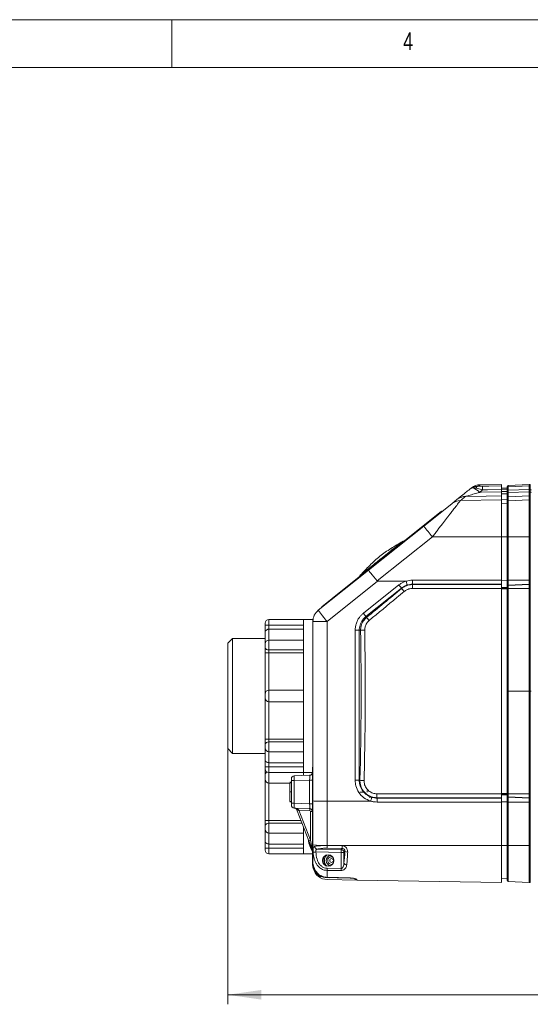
# Model space of a CAD drawing. Header units: millimetres. Extents: x 5 to 415, y 5 to 292.
# Tile 29 of 31: x 144 to 197, y 189 to 292. Entities that reach past the tile are written whole.
import ezdxf

# ---------------------------------------------------------------- set-up
doc = ezdxf.new("R2010")
doc.units = ezdxf.units.MM
doc.styles.add('SLDTEXTSTYLE0', font='TXT', dxfattribs={"width": 0.75})
doc.dimstyles.new('SLDDIMSTYLE2', dxfattribs={"dimtxt": 3.5, "dimasz": 3.5, "dimexe": 0, "dimexo": 0.0625, "dimgap": 0.875, "dimtad": 1, "dimdec": 0, "dimrnd": 1e-09, "dimzin": 12, "dimdsep": 46, "dimtxsty": 'SLDTEXTSTYLE0', "dimsah": 1, "dimcen": 0.09, "dimadec": 0, "dimazin": 3, "dimtfac": 1, "dimtofl": 0, "dimtmove": 0, "dimatfit": 3, "dimfxl": 1, "dimfrac": 2, "dimtolj": 1, "dimtzin": 12, "dimarcsym": 0})

# ---------------------------------------------------------------- blocks, each defined once
blk = doc.blocks.new('_D_6')
at = {"color": 7, "linetype": 'Continuous', "lineweight": 0}
for p, q in [((165.84, 215.74), (165.84, 189.11)), ((265.69, 201.14), (265.69, 189.11)), ((165.84, 190.1), (265.69, 190.1))]:
    blk.add_line(p, q, dxfattribs=at)
for points in [[(165.84, 190.1), (169.34, 189.6), (169.34, 190.6)], [(265.69, 190.1), (262.19, 190.6), (262.19, 189.6)]]:
    blk.add_solid(points, dxfattribs=at)
at = {"color": 7, "linetype": 'Continuous', "lineweight": 0, "char_height": 3.5, "attachment_point": 1, "style": 'SLDTEXTSTYLE0'}
for s, insert in [('100', (211.91, 194.61)), ('ca.', (203.12, 194.61)), ('mm', (219.67, 194.61))]:
    blk.add_mtext(s, dxfattribs=dict(at, insert=insert))

msp = doc.modelspace()

# ---------------------------------------------------------------- linework, layer by layer
at = {"color": 7, "linetype": 'Continuous', "lineweight": 0}
for p, q in [((415, 292), (5, 292)), ((160, 287), (160, 292)), ((409.996, 287), (9.996, 287))]:
    msp.add_line(p, q, dxfattribs=at)
at = {"color": 7, "linetype": 'Continuous', "lineweight": 15}
for p, q in [((191.128, 242.932), (191.308, 243.076)), ((192.472, 242.857), (192.159, 242.607)), ((194.443, 243.443), (192.215, 243.404)), ((194.443, 243.291), (194.443, 243.443)), ((195.043, 243.043), (194.443, 243.032)), ((194.443, 242.646), (194.443, 242.891)), ((194.443, 242.88), (195.043, 242.891)), ((195.043, 243.075), (195.043, 243.227)), ((195.043, 242.783), (195.043, 243.075)), ((197.343, 243.443), (195.138, 243.327)), ((195.138, 243.175), (197.343, 243.291)), ((195.138, 243.175), (195.138, 242.833)), ((197.343, 242.891), (195.138, 242.833)), ((195.138, 242.833), (195.138, 242.588)), ((197.447, 243.439), (197.343, 243.443)), ((197.343, 243.291), (197.343, 243.443)), ((197.343, 243.291), (197.343, 242.891)), ((197.343, 243.291), (197.447, 243.287)), ((197.343, 242.646), (197.343, 242.891)), ((197.447, 242.889), (197.343, 242.891)), ((197.447, 242.889), (197.447, 243.287)), ((197.447, 242.644), (197.447, 242.889)), ((189.242, 241.424), (189.78, 241.855)), ((190.153, 241.75), (194.443, 241.825)), ((194.443, 242.686), (195.043, 242.691)), ((194.443, 242.441), (195.043, 242.446)), ((194.443, 242.247), (194.443, 242.441)), ((194.443, 241.825), (194.443, 242.247)), ((194.443, 241.836), (195.043, 241.847)), ((194.443, 237.963), (194.443, 241.825)), ((195.043, 242.538), (195.043, 242.783)), ((195.043, 242.031), (195.043, 242.538)), ((195.043, 241.61), (195.043, 242.031)), ((195.138, 242.588), (197.343, 242.646)), ((195.138, 242.588), (195.138, 242.131)), ((197.343, 242.247), (195.138, 242.131)), ((195.138, 242.131), (195.138, 241.71)), ((197.343, 241.825), (195.138, 241.71)), ((197.343, 242.247), (197.343, 242.646)), ((197.343, 242.646), (197.447, 242.644)), ((197.343, 241.825), (197.343, 242.247)), ((197.447, 242.243), (197.343, 242.247)), ((197.343, 237.958), (197.343, 241.825)), ((197.447, 241.822), (197.343, 241.825)), ((197.447, 242.243), (197.447, 242.644)), ((197.447, 241.822), (197.447, 242.243)), ((197.447, 237.958), (197.447, 241.822)), ((186.311, 239.081), (189.242, 241.424)), ((194.443, 241.415), (195.043, 241.426)), ((195.043, 237.951), (195.043, 241.61)), ((195.138, 241.71), (195.138, 237.954)), ((188.185, 240.643), (186.037, 238.926)), ((188.185, 240.643), (188.216, 240.604)), ((186.037, 238.926), (177.836, 232.368)), ((180.55, 234.475), (186.311, 239.081)), ((187.222, 237.959), (181.449, 233.343)), ((187.222, 237.959), (194.443, 237.963)), ((194.443, 233.421), (194.443, 237.963)), ((194.443, 237.945), (195.043, 237.945)), ((195.043, 233.419), (195.043, 237.951)), ((197.343, 237.958), (195.138, 237.954)), ((195.138, 237.954), (195.138, 233.422)), ((197.343, 233.425), (197.343, 237.958)), ((197.447, 237.958), (197.343, 237.958)), ((197.447, 233.425), (197.447, 237.958)), ((175.307, 230.282), (180.55, 234.475)), ((181.492, 233.328), (176.217, 229.11)), ((180.014, 229.975), (183.715, 232.935)), ((183.981, 232.597), (180.28, 229.637)), ((181.492, 233.328), (184.451, 233.328)), ((184.009, 232.561), (183.981, 232.597)), ((184.48, 233.321), (184.505, 233.328)), ((185.139, 232.967), (185.14, 233.005)), ((185.139, 232.967), (194.443, 232.967)), ((194.443, 233.005), (185.14, 233.005)), ((185.145, 233.422), (194.443, 233.421)), ((194.443, 233.421), (194.443, 233.005)), ((194.443, 233.412), (195.043, 233.413)), ((194.443, 232.967), (194.443, 233.005)), ((194.443, 232.653), (195.043, 232.662)), ((194.443, 232.611), (195.043, 232.62)), ((194.443, 211.102), (194.443, 232.561)), ((195.043, 232.822), (195.043, 233.419)), ((195.043, 232.78), (195.043, 232.822)), ((195.043, 232.549), (195.043, 232.78)), ((195.043, 221.831), (195.043, 232.549)), ((195.138, 233.422), (197.343, 233.425)), ((195.138, 233.422), (195.138, 232.908)), ((197.343, 233.008), (195.138, 232.908)), ((195.138, 232.867), (197.343, 232.967)), ((195.138, 232.908), (195.138, 232.867)), ((195.138, 232.867), (195.138, 232.554)), ((197.343, 232.561), (195.138, 232.554)), ((195.138, 232.554), (195.138, 221.831)), ((197.343, 233.008), (197.343, 233.425)), ((197.343, 233.425), (197.447, 233.425)), ((197.343, 232.967), (197.343, 233.008)), ((197.447, 233.005), (197.343, 233.008)), ((197.343, 232.967), (197.343, 232.561)), ((197.343, 232.967), (197.447, 232.964)), ((197.343, 221.831), (197.343, 232.561)), ((197.447, 232.56), (197.343, 232.561)), ((197.447, 233.005), (197.447, 233.425)), ((197.447, 232.964), (197.447, 233.005)), ((197.447, 232.56), (197.447, 232.964)), ((197.447, 221.831), (197.447, 232.56)), ((177.836, 232.368), (175.688, 230.651)), ((194.443, 232.539), (195.043, 232.539)), ((175.72, 230.612), (175.688, 230.651)), ((180.353, 229.541), (180.28, 229.637)), ((169.743, 228.731), (169.743, 228.931)), ((169.743, 228.731), (170.143, 228.731)), ((169.743, 227.928), (169.743, 228.731)), ((173.743, 229.331), (170.143, 229.331)), ((170.143, 228.731), (170.143, 228.306)), ((173.743, 228.731), (170.143, 228.731)), ((174.743, 229.331), (173.743, 229.331)), ((173.743, 226.988), (173.743, 229.331)), ((174.743, 229.11), (174.743, 229.331)), ((174.743, 229.11), (176.217, 229.11)), ((174.743, 210.361), (174.743, 229.11)), ((176.217, 229.11), (176.217, 210.337)), ((169.743, 226.764), (169.743, 227.928)), ((173.743, 228.306), (170.143, 228.306)), ((179.583, 228.188), (179.155, 228.188)), ((179.155, 212.515), (179.155, 228.188)), ((179.583, 228.188), (179.583, 212.515)), ((179.722, 228.188), (179.583, 228.188)), ((166.343, 227.331), (165.843, 226.831)), ((165.843, 221.331), (165.843, 226.831)), ((169.743, 227.331), (166.343, 227.331)), ((166.343, 227.331), (166.343, 221.331)), ((169.743, 226.423), (169.743, 226.764)), ((169.743, 225.855), (169.743, 226.423)), ((173.743, 227.164), (170.143, 227.164)), ((173.743, 221.331), (173.743, 226.988)), ((169.743, 221.531), (169.743, 225.855)), ((173.743, 226.14), (170.143, 226.14)), ((170.143, 226.14), (170.143, 225.839)), ((170.143, 225.839), (170.143, 221.931)), ((173.743, 225.839), (170.143, 225.839)), ((165.843, 215.831), (165.843, 221.331)), ((166.343, 221.331), (166.343, 215.331)), ((169.743, 221.131), (169.743, 221.531)), ((170.143, 221.931), (170.143, 220.731)), ((173.743, 221.931), (170.143, 221.931)), ((173.743, 215.674), (173.743, 221.331)), ((195.138, 221.831), (195.043, 221.831)), ((195.043, 211.114), (195.043, 221.831)), ((195.138, 221.831), (197.343, 221.831)), ((195.138, 221.831), (195.138, 211.108)), ((197.343, 211.102), (197.343, 221.831)), ((197.447, 221.831), (197.343, 221.831)), ((197.447, 211.102), (197.447, 221.831)), ((197.543, 221.831), (197.447, 221.831)), ((169.743, 216.808), (169.743, 221.131)), ((173.743, 220.731), (170.143, 220.731)), ((170.143, 220.731), (170.143, 216.824)), ((169.743, 216.24), (169.743, 216.808)), ((169.743, 215.899), (169.743, 216.24)), ((173.743, 216.824), (170.143, 216.824)), ((170.143, 216.824), (170.143, 216.523)), ((173.743, 216.523), (170.143, 216.523)), ((165.843, 215.831), (166.343, 215.331)), ((166.343, 215.331), (169.743, 215.331)), ((169.743, 214.734), (169.743, 215.899)), ((170.143, 215.499), (173.743, 215.499)), ((173.743, 213.331), (173.743, 215.674)), ((169.743, 213.931), (169.743, 214.734)), ((173.743, 214.357), (170.143, 214.357)), ((170.143, 214.357), (170.143, 213.931)), ((170.143, 213.931), (169.743, 213.931)), ((169.743, 213.731), (169.743, 213.931)), ((169.743, 213.031), (169.743, 213.731)), ((169.743, 212.631), (169.743, 213.031)), ((173.743, 213.931), (170.143, 213.931)), ((170.143, 213.331), (173.743, 213.331)), ((172.783, 212.985), (174.404, 213.041)), ((173.743, 213.331), (174.693, 213.331)), ((173.743, 213.018), (173.743, 213.331)), ((174.693, 203.874), (174.693, 213.7)), ((169.743, 208.308), (169.743, 212.631)), ((172.343, 212.231), (170.143, 212.231)), ((170.143, 212.231), (170.143, 208.324)), ((172.343, 212.306), (172.493, 212.311)), ((172.493, 212.285), (172.343, 212.28)), ((172.493, 212.485), (172.493, 212.685)), ((172.493, 210.118), (172.493, 212.485)), ((172.493, 212.485), (172.783, 212.485)), ((174.404, 212.542), (172.783, 212.485)), ((172.783, 212.485), (172.783, 210.118)), ((174.404, 212.542), (174.693, 212.542)), ((174.404, 210.061), (174.404, 212.542)), ((179.583, 212.515), (179.155, 212.515)), ((179.657, 212.515), (179.583, 212.515)), ((172.343, 211.296), (172.493, 211.296)), ((179.643, 211.281), (180.093, 211.281)), ((180.418, 211.281), (180.418, 211.466)), ((194.443, 211.124), (195.043, 211.124)), ((194.443, 211.051), (195.043, 211.042)), ((194.443, 211.01), (195.043, 211.001)), ((195.043, 210.883), (195.043, 211.114)), ((195.138, 211.108), (197.343, 211.102)), ((195.138, 211.108), (195.138, 210.796)), ((197.343, 211.102), (197.447, 211.102)), ((197.343, 211.102), (197.343, 210.696)), ((197.447, 210.699), (197.447, 211.102)), ((172.343, 210.29), (172.493, 210.285)), ((172.343, 210.264), (172.493, 210.259)), ((172.493, 210.118), (172.783, 210.118)), ((172.493, 209.918), (172.493, 210.118)), ((172.783, 210.118), (174.404, 210.061)), ((174.404, 210.061), (174.693, 210.061)), ((174.743, 205.76), (174.743, 210.361)), ((176.217, 210.337), (176.217, 205.71)), ((176.217, 210.337), (180.747, 210.335)), ((180.693, 210.881), (180.693, 210.681)), ((180.8, 210.335), (180.776, 210.343)), ((194.443, 210.696), (181.438, 210.696)), ((181.438, 210.696), (181.439, 210.658)), ((181.439, 210.658), (194.443, 210.658)), ((194.443, 210.241), (181.443, 210.241)), ((194.443, 210.696), (194.443, 210.658)), ((194.443, 210.658), (194.443, 210.241)), ((194.443, 210.25), (195.043, 210.25)), ((194.443, 205.7), (194.443, 210.241)), ((195.043, 210.841), (195.043, 210.883)), ((195.043, 210.244), (195.043, 210.841)), ((195.043, 205.712), (195.043, 210.244)), ((197.343, 210.696), (195.138, 210.796)), ((195.138, 210.796), (195.138, 210.755)), ((195.138, 210.755), (197.343, 210.655)), ((195.138, 210.755), (195.138, 210.241)), ((197.343, 210.237), (195.138, 210.241)), ((195.138, 210.241), (195.138, 205.709)), ((197.447, 210.699), (197.343, 210.696)), ((197.343, 210.655), (197.343, 210.696)), ((197.343, 210.655), (197.447, 210.658)), ((197.343, 210.237), (197.343, 210.655)), ((197.447, 210.237), (197.343, 210.237)), ((197.343, 205.705), (197.343, 210.237)), ((197.447, 210.658), (197.447, 210.699)), ((197.447, 210.237), (197.447, 210.658)), ((197.447, 205.705), (197.447, 210.237)), ((174.404, 209.561), (172.783, 209.618)), ((173.102, 209.329), (173.041, 209.488)), ((174.317, 206.184), (173.102, 209.329)), ((174.402, 209.362), (173.284, 209.401)), ((173.284, 209.401), (174.499, 206.256)), ((174.499, 209.262), (174.693, 209.262)), ((174.499, 206.256), (174.499, 209.262)), ((169.743, 207.74), (169.743, 208.308)), ((173.491, 208.324), (170.143, 208.324)), ((170.143, 208.324), (170.143, 208.023)), ((169.743, 207.399), (169.743, 207.74)), ((169.743, 206.234), (169.743, 207.399)), ((170.143, 206.999), (173.743, 206.999)), ((173.743, 207.174), (173.743, 207.67)), ((173.743, 204.831), (173.743, 207.174)), ((169.743, 205.431), (169.743, 206.234)), ((173.743, 205.857), (170.143, 205.857)), ((170.143, 205.857), (170.143, 205.431)), ((174.271, 206.236), (174.271, 206.216)), ((174.66, 205.298), (174.317, 206.184)), ((174.499, 206.256), (174.67, 205.37)), ((169.743, 205.431), (170.143, 205.431)), ((169.743, 205.231), (169.743, 205.431)), ((173.743, 205.431), (170.143, 205.431)), ((170.143, 204.831), (173.743, 204.831)), ((173.743, 204.831), (174.693, 204.831)), ((174.743, 204.023), (174.743, 205.76)), ((177.696, 204.984), (175.056, 205.023)), ((175.184, 205.316), (177.696, 205.279)), ((176.217, 205.71), (194.443, 205.7)), ((176.217, 205.71), (176.217, 205.696)), ((177.805, 205.388), (176.217, 205.411)), ((177.696, 205.279), (177.805, 205.388)), ((177.986, 204.984), (177.696, 204.984)), ((177.696, 203.313), (177.696, 204.984)), ((178.082, 205.08), (177.986, 204.984)), ((177.986, 204.984), (177.986, 203.859)), ((194.443, 205.718), (195.043, 205.718)), ((194.443, 201.831), (194.443, 205.7)), ((195.043, 202.047), (195.043, 205.712)), ((197.343, 205.705), (195.138, 205.709)), ((195.138, 205.709), (195.138, 201.947)), ((197.447, 205.705), (197.343, 205.705)), ((197.343, 201.831), (197.343, 205.705)), ((197.447, 201.835), (197.447, 205.705)), ((174.693, 203.859), (174.693, 203.874)), ((174.693, 203.874), (174.768, 203.874)), ((174.693, 203.842), (174.693, 203.859)), ((174.695, 203.771), (174.693, 203.842)), ((175.893, 204.528), (175.893, 204.167)), ((175.893, 204.505), (175.996, 204.507)), ((176.076, 203.622), (176.026, 203.622)), ((176.217, 203.324), (177.696, 203.313)), ((176.217, 203.102), (176.217, 202.375)), ((175.611, 202.46), (175.323, 202.465)), ((176.156, 202.354), (176.154, 202.355)), ((176.154, 202.355), (176.154, 202.343)), ((176.154, 202.343), (176.454, 202.335)), ((176.454, 202.347), (176.156, 202.354)), ((176.217, 202.149), (179.34, 202.095)), ((176.454, 202.347), (176.454, 202.335)), ((176.454, 202.335), (176.96, 202.344)), ((179.34, 202.126), (179.34, 202.095)), ((179.34, 202.095), (194.443, 201.831)), ((194.443, 202.242), (195.043, 202.231)), ((197.343, 201.831), (195.138, 201.947)), ((197.447, 201.835), (197.343, 201.831))]:
    msp.add_line(p, q, dxfattribs=at)
at = {"color": 8, "linetype": 'Continuous', "lineweight": 15}
for p, q in [((195.138, 243.327), (195.138, 243.175)), ((197.447, 243.287), (197.447, 243.439)), ((186.068, 238.887), (186.037, 238.926)), ((177.836, 232.368), (177.868, 232.329)), ((170.143, 229.331), (170.143, 228.731)), ((170.143, 228.306), (170.143, 227.164)), ((170.143, 227.164), (170.143, 226.14)), ((170.143, 216.523), (170.143, 215.499)), ((170.143, 215.499), (170.143, 214.357)), ((170.143, 213.931), (170.143, 213.331)), ((170.143, 213.331), (170.143, 212.231)), ((174.693, 213.7), (174.743, 213.7)), ((170.143, 208.023), (170.143, 206.999)), ((173.607, 208.023), (170.143, 208.023)), ((170.143, 206.999), (170.143, 205.857)), ((170.143, 205.431), (170.143, 204.831)), ((176.678, 202.351), (176.454, 202.347))]:
    msp.add_line(p, q, dxfattribs=at)
at = {"color": 7, "linetype": 'Continuous', "lineweight": 15, "flags": 128}
for points in [[(192.472, 243.257), (193.113, 243.268), (194.443, 243.291)], [(194.443, 242.891), (192.975, 242.866), (192.472, 242.857)], [(195.138, 242.833), (195.119, 242.832), (195.102, 242.829), (195.085, 242.824), (195.071, 242.818), (195.059, 242.81), (195.051, 242.802), (195.045, 242.793), (195.043, 242.783)], [(197.543, 242.839), (197.542, 242.849), (197.536, 242.858), (197.527, 242.866), (197.515, 242.874), (197.501, 242.88), (197.484, 242.885), (197.466, 242.888), (197.447, 242.889)], [(194.443, 242.247), (192.844, 242.219), (190.691, 242.182)], [(192.159, 242.607), (192.316, 242.61), (194.443, 242.646)], [(195.138, 242.588), (195.119, 242.587), (195.102, 242.584), (195.085, 242.579), (195.071, 242.573), (195.059, 242.565), (195.051, 242.557), (195.045, 242.548), (195.043, 242.538)], [(197.543, 242.594), (197.542, 242.604), (197.536, 242.613), (197.527, 242.622), (197.515, 242.629), (197.501, 242.635), (197.484, 242.64), (197.466, 242.643), (197.447, 242.644)], [(194.443, 232.561), (193.444, 232.561), (189.444, 232.561), (185.135, 232.561)], [(172.343, 212.243), (172.388, 212.244), (172.433, 212.246), (172.493, 212.248)], [(181.434, 211.102), (182.433, 211.102), (186.433, 211.102), (194.443, 211.102)], [(173.041, 209.488), (173.048, 209.477), (173.061, 209.469), (173.079, 209.464), (173.101, 209.462), (173.127, 209.462), (173.156, 209.466), (173.188, 209.472), (173.22, 209.481)], [(176.217, 205.696), (176.817, 205.686), (177.805, 205.67)], [(177.696, 203.091), (177.096, 203.096), (176.217, 203.102)], [(176.154, 202.343), (175.867, 202.378), (175.782, 202.4)], [(176.216, 202.362), (176.216, 202.364), (176.217, 202.375)]]:
    msp.add_lwpolyline(points, dxfattribs=at)
at = {"color": 8, "linetype": 'Continuous', "lineweight": 15, "flags": 128}
msp.add_lwpolyline([(178.652, 202.313), (178.651, 202.303), (178.651, 202.302)], dxfattribs=at)
at = {"color": 7, "linetype": 'Continuous', "lineweight": 15}
for centre, radius in [((176.343, 204.131), 0.6), ((176.693, 204.131), 0.2)]:
    msp.add_circle(centre, radius, dxfattribs=at)
for centre, radius, start, end in [((192.244, 241.904), 1.5, 91.10733, 128.64542), ((191.689, 242.894), 0.304, 110.96192, 146.32892), ((190.943, 241.478), 1.659, 42.87365, 72.71018), ((192.091, 242.91), 0.348, 100.41123, 156.8796), ((200.617, 243.057), 8.147, 178.59462, 181.40538), ((195.143, 243.227), 0.1, 93, 180), ((195.143, 243.075), 0.1, 92.98838, 179.98987), ((190.715, 240.685), 1.497, 90.92651, 106.87467), ((195.143, 242.031), 0.1, 92.98499, 179.98691), ((190.172, 240.261), 1.49, 90.75437, 128.63287), ((195.143, 241.61), 0.0999, 92.95278, 179.95879), ((146.489, 205.841), 51.872, 38.2559, 39.85228), ((195.115, 237.215), 0.739, 88.22764, 95.58458), ((184.324, 237.019), 0.5, 105.43865, 128.92667), ((184.067, 237.986), 0.5, 284.39756, 301.39317), ((184.067, 237.986), 0.5, 284.3912, 301.39317), ((179.187, 234.083), 0.5, 315.89767, 336.11867), ((179.187, 234.083), 0.5, 315.89767, 336.12949), ((180.073, 233.62), 0.5, 128.36415, 148.70579), ((167.272, 219.73), 21.089, 37.59857, 38.76758), ((173.486, 223.325), 14.001, 39.59544, 41.27378), ((201.263, 232.591), 16.128, 178.66301, 180.10609), ((195.115, 232.683), 0.739, 88.22764, 95.58458), ((195.136, 232.815), 0.0932, 88.89627, 175.87091), ((195.136, 232.773), 0.0932, 88.89627, 175.87091), ((195.115, 232.117), 0.438, 87.01655, 99.45457), ((176.243, 229.11), 1.5, 128.64542, 180), ((197.171, 246.336), 27.125, 216.2886, 219.42315), ((163.571, 216.77), 21.089, 37.59857, 38.76758), ((158.871, 211.399), 28.118, 39.33454, 40.18201), ((170.143, 228.931), 0.4, 90, 180), ((180.265, 219.376), 8.828, 90.73926, 93.52299), ((170.143, 226.764), 0.4, 90, 180), ((170.093, 226.493), 0.357, 191.42175, 278.04947), ((170.143, 221.531), 0.4, 90, 180), ((170.143, 221.131), 0.4, 180, 270), ((170.093, 216.169), 0.357, 81.95053, 168.57825), ((170.143, 215.899), 0.4, 180, 270), ((170.143, 213.731), 0.4, 180, 270), ((170.143, 213.031), 0.4, 118.95502, 180), ((174.393, 213.341), 0.3, 272, 0), ((174.793, 213.806), 0.1, 120.68315, 180), ((170.143, 212.631), 0.4, 180, 270), ((172.793, 212.685), 0.3, 92, 180), ((180.2, 218.526), 6.036, 264.84056, 268.91601), ((197.561, 211.072), 16.128, 179.89393, 181.337), ((195.115, 211.546), 0.438, 260.54543, 272.98345), ((172.793, 209.918), 0.3, 180, 268), ((195.136, 210.889), 0.0932, 184.12909, 271.10373), ((195.136, 210.848), 0.0932, 184.12909, 271.10373), ((195.115, 210.98), 0.739, 264.41542, 271.77236), ((172.854, 209.415), 0.2, 21.12472, 88), ((175.087, 204.601), 5.127, 110.58832, 112.76922), ((172.492, 209.478), 1.913, 356.50596, 2.49393), ((174.399, 209.262), 0.1, 0, 88), ((174.393, 209.262), 0.3, 0, 88), ((170.093, 207.669), 0.357, 81.95053, 168.57825), ((170.143, 207.399), 0.4, 180, 270), ((176.141, 206.545), 1.898, 189.91247, 202.68907), ((177.231, 206.701), 3, 189.30355, 211.14739), ((176.301, 201.457), 5.127, 110.58832, 112.76922), ((175.643, 205.98), 1.265, 177.974, 187.63806), ((170.143, 205.231), 0.4, 180, 270), ((174.74, 205.323), 0.084, 146.3821, 197.69568), ((174.749, 205.201), 0.1, 211.14739, 236.32032), ((175.853, 216.901), 11.196, 264.31031, 271.86213), ((180.913, 106.259), 98.937, 93.3936, 93.56196), ((175.235, 205.622), 0.31, 184.1332, 260.50634), ((182.333, 205.553), 6.117, 178.66904, 181.33096), ((177.68, 204.973), 0.306, 2.00376, 87.01143), ((171.521, 205.132), 6.177, 358.63057, 1.36943), ((183.909, 205.529), 6.105, 178.6757, 181.3243), ((178.34, 205.544), 0.531, 240.93783, 273.47396), ((195.115, 206.447), 0.739, 264.41542, 271.77236), ((174.753, 210.33), 6.472, 269.47542, 270.13981), ((176.693, 204.767), 1, 216.8699, 216.94178), ((176.693, 204.131), 0.8, 177.51326, 219.50306), ((176.693, 204.131), 0.75, 128.24662, 231.75338), ((176.693, 204.131), 0.4, 73.93154, 195.86735), ((176.693, 204.131), 0.4, 195.86735, 286.06846), ((178.269, 204.003), 0.317, 206.94717, 271.42854), ((176.243, 203.649), 1.5, 192.68586, 232.13232), ((176.693, 204.131), 0.8, 219.50306, 224.04863), ((188.596, 203.213), 12.38, 179.48545, 180.51455), ((190.11, 203.202), 12.414, 179.48845, 180.51155), ((176.243, 203.649), 1.5, 232.13301, 269), ((179.343, 202.295), 0.2, 212.0266, 269), ((195.143, 202.047), 0.1, 180, 267)]:
    msp.add_arc(centre, radius, start, end, dxfattribs=at)
at = {"color": 8, "linetype": 'Continuous', "lineweight": 15}
for centre, radius, start, end in [((190.715, 240.686), 1.496, 106.87466, 128.64443), ((176.693, 204.131), 0.55, 99.71987, 260.28013), ((179.343, 202.327), 0.201, 220.24716, 269.0785)]:
    msp.add_arc(centre, radius, start, end, dxfattribs=at)
at = {"color": 7, "linetype": 'Continuous', "lineweight": 15}
for centre, major_axis, ratio, start_param, end_param in [((181.487, 233.303), (-0.937, 1.172), 0.0033778, 0, 1.5342473), ((1.434, 226.384), (293.785, 176.289), 0.2924525, 5.1819776, 5.1973826), ((238.648, 279.008), (57.199, 45.665), 0.0204805, 3.1416055, 3.1672553), ((70.391, 221.831), (0, 197.333), 0.554335, 4.6651619, 4.7446066), ((174.393, 212.541), (0.01, 0.501), 0.0208618, 4.7147731, 6.2843514), ((172.793, 212.485), (-0.01, 0.5), 0.0209229, 0.0002924, 1.5698707), ((172.793, 210.118), (0.01, 0.5), 0.0209229, 1.5717219, 3.1413003), ((174.393, 210.062), (-0.01, 0.501), 0.0208618, 3.1404265, 4.7100049), ((176.243, 210.361), (1.5, 0), 0.0164224, 3.1415927, 4.6949357), ((172.854, 209.415), (0.395, -0.014), 0.5066269, 0.4036025, 1.5707963), ((173.289, 209.4), (-0.164, 0.206), 0.015124, 1.1542721, 1.556961), ((177.496, 205.831), (0, 3.409), 0.1763278, 4.0955288, 4.4901981)]:
    msp.add_ellipse(centre, major_axis=major_axis, ratio=ratio, start_param=start_param, end_param=end_param, dxfattribs=at)
for points, knots in [([(189.78, 241.855), (189.806, 241.876), (189.858, 241.917), (190.179, 242.173), (190.615, 242.522), (190.979, 242.813), (191.128, 242.932)], [0, 0, 0, 0, 0.2150068, 0.4284102, 0.7667482, 1, 1, 1, 1]), ([(191.128, 242.932), (191.13, 242.934), (191.197, 242.987), (191.341, 243.085), (191.5, 243.146), (191.58, 243.178)], [0, 0, 0, 0, 0.0146062, 0.5005745, 1, 1, 1, 1]), ([(191.128, 242.932), (191.129, 242.933), (191.173, 242.968), (191.269, 243.027), (191.38, 243.05), (191.436, 243.062)], [0, 0, 0, 0, 0.0146459, 0.5004414, 1, 1, 1, 1]), ([(191.436, 243.062), (191.488, 243.067), (191.594, 243.078), (191.712, 243.057), (191.771, 243.046)], [0, 0, 0, 0, 0.4944044, 1, 1, 1, 1]), ([(191.58, 243.178), (191.652, 243.198), (191.798, 243.24), (191.951, 243.248), (192.028, 243.252)], [0, 0, 0, 0, 0.4944065, 1, 1, 1, 1]), ([(192.472, 242.857), (192.379, 242.885), (192.189, 242.942), (191.953, 243.005), (191.822, 243.035), (191.771, 243.046)], [0, 0, 0, 0, 0.3711178, 0.7554669, 1, 1, 1, 1]), ([(192.028, 243.252), (192.059, 243.252), (192.142, 243.252), (192.293, 243.254), (192.412, 243.256), (192.472, 243.257)], [0, 0, 0, 0, 0.2265144, 0.6064247, 1, 1, 1, 1]), ([(194.443, 243.291), (194.443, 243.287), (194.443, 243.28), (194.443, 243.242), (194.443, 243.183), (194.443, 243.105), (194.443, 243.008), (194.443, 242.93), (194.443, 242.891)], [0, 0, 0, 0, 0.1630754, 0.3308797, 0.4939552, 0.6617604, 0.8283536, 1, 1, 1, 1]), ([(190.691, 242.182), (190.648, 242.148), (190.558, 242.075), (190.38, 241.933), (190.229, 241.811), (190.153, 241.75)], [0, 0, 0, 0, 0.3077291, 0.653832, 1, 1, 1, 1]), ([(192.159, 242.607), (191.971, 242.553), (191.591, 242.443), (191.128, 242.31), (190.839, 242.226), (190.732, 242.195), (190.699, 242.185), (190.693, 242.183), (190.691, 242.182)], [0, 0, 0, 0, 0.3433923, 0.6936722, 0.8690446, 0.9307015, 0.9795204, 1, 1, 1, 1]), ([(194.443, 242.646), (194.443, 242.609), (194.443, 242.533), (194.443, 242.437), (194.443, 242.357), (194.443, 242.298), (194.443, 242.258), (194.443, 242.25), (194.443, 242.247)], [0, 0, 0, 0, 0.1636788, 0.332104, 0.495783, 0.6642091, 0.829651, 1, 1, 1, 1]), ([(190.153, 241.75), (190.14, 241.734), (190.114, 241.7), (190.007, 241.563), (189.856, 241.369), (189.69, 241.156), (189.534, 240.955), (189.354, 240.724), (189.148, 240.457), (188.916, 240.158), (188.719, 239.903), (188.514, 239.638), (188.288, 239.345), (188.041, 239.025), (187.773, 238.676), (187.499, 238.32), (187.314, 238.079), (187.222, 237.959)], [0, 0, 0, 0, 0.0788062, 0.1598742, 0.2396809, 0.321292, 0.3667203, 0.4123913, 0.5052784, 0.5599586, 0.6149253, 0.6707158, 0.7267614, 0.7940935, 0.8618172, 0.9307158, 1, 1, 1, 1]), ([(184.113, 237.476), (183.703, 237.233), (182.886, 236.749), (181.702, 235.951), (180.662, 234.973), (180.01, 234.282), (179.683, 233.936)], [0, 0, 0, 0, 0.2508101, 0.5000131, 0.7491994, 1, 1, 1, 1]), ([(181.889, 235.707), (181.983, 235.781), (182.322, 236.052), (182.891, 236.506), (183.495, 236.989), (183.899, 237.312), (184.086, 237.463), (184.052, 237.436), (184.045, 237.43)], [0, 0, 0, 0, 0.0822223, 0.2986021, 0.5135229, 0.7275452, 0.9416553, 1, 1, 1, 1]), ([(184.191, 237.501), (184.189, 237.5), (184.169, 237.497), (184.15, 237.488), (184.132, 237.48)], [0, 0, 0, 0, 0.0828327, 1, 1, 1, 1]), ([(179.713, 233.967), (179.712, 233.966), (179.691, 233.946), (179.666, 233.918), (179.652, 233.887), (179.649, 233.88)], [0, 0, 0, 0, 0.0392656, 0.798091, 1, 1, 1, 1]), ([(183.715, 232.935), (183.802, 232.998), (183.976, 233.126), (184.228, 233.251), (184.391, 233.308), (184.451, 233.328)], [0, 0, 0, 0, 0.3819831, 0.7717034, 1, 1, 1, 1]), ([(184.6, 232.922), (184.543, 232.904), (184.405, 232.857), (184.195, 232.751), (184.051, 232.652), (183.981, 232.597), (183.981, 232.597)], [0, 0, 0, 0, 0.252686, 0.6225662, 0.9999146, 1, 1, 1, 1]), ([(184.009, 232.561), (184.009, 232.561), (184.117, 232.651), (184.404, 232.835), (184.804, 232.951), (185.07, 232.967), (185.139, 232.967), (185.139, 232.967)], [0, 0, 0, 0, 0.0000491, 0.3460041, 0.8296999, 0.9999509, 1, 1, 1, 1]), ([(185.135, 232.561), (185.082, 232.559), (184.955, 232.555), (184.755, 232.512), (184.511, 232.421), (184.362, 232.312), (184.275, 232.249)], [0, 0, 0, 0, 0.1699262, 0.4087551, 0.654509, 1, 1, 1, 1]), ([(184.451, 233.328), (184.458, 233.328), (184.467, 233.328), (184.476, 233.325), (184.479, 233.323), (184.48, 233.322), (184.48, 233.321)], [0, 0, 0, 0, 0.6501152, 0.8490196, 0.9328464, 1, 1, 1, 1]), ([(184.6, 232.922), (184.598, 232.929), (184.59, 232.957), (184.568, 233.03), (184.529, 233.16), (184.497, 233.267), (184.48, 233.321)], [0, 0, 0, 0, 0.0751726, 0.3363079, 0.6681539, 1, 1, 1, 1]), ([(184.505, 233.328), (184.505, 233.329), (184.608, 233.359), (184.82, 233.408), (185.036, 233.417), (185.145, 233.422)], [0, 0, 0, 0, 0.0010899, 0.4953514, 1, 1, 1, 1]), ([(185.14, 233.005), (185.14, 233.005), (185.05, 233.005), (184.866, 232.993), (184.689, 232.946), (184.6, 232.922)], [0, 0, 0, 0, 0.0001093, 0.4943176, 1, 1, 1, 1]), ([(194.443, 232.967), (194.443, 232.934), (194.443, 232.868), (194.443, 232.722), (194.443, 232.613), (194.443, 232.561)], [0, 0, 0, 0, 0.3395218, 0.6790452, 1, 1, 1, 1]), ([(184.275, 232.249), (184.018, 232.036), (182.803, 231.023), (181.583, 230.016), (180.619, 229.221)], [0, 0, 0, 0, 0.210667, 1, 1, 1, 1]), ([(179.155, 228.188), (179.159, 228.298), (179.169, 228.522), (179.248, 228.865), (179.383, 229.211), (179.571, 229.518), (179.784, 229.776), (179.937, 229.908), (180.014, 229.975)], [0, 0, 0, 0, 0.1616295, 0.326772, 0.5124584, 0.7035868, 0.8504908, 1, 1, 1, 1]), ([(180.28, 229.637), (180.28, 229.637), (180.152, 229.535), (179.892, 229.263), (179.641, 228.759), (179.583, 228.368), (179.583, 228.188), (179.583, 228.188)], [0, 0, 0, 0, 0.0000362, 0.2966924, 0.6730573, 0.9999638, 1, 1, 1, 1]), ([(179.722, 228.188), (179.722, 228.188), (179.721, 228.336), (179.761, 228.678), (179.971, 229.156), (180.219, 229.431), (180.353, 229.541), (180.353, 229.541)], [0, 0, 0, 0, 0.000039, 0.28950468, 0.66241116, 0.999961, 1, 1, 1, 1]), ([(180.619, 229.221), (180.571, 229.178), (180.474, 229.09), (180.352, 228.929), (180.253, 228.744), (180.168, 228.501), (180.157, 228.316), (180.151, 228.204)], [0, 0, 0, 0, 0.1671421, 0.3382277, 0.5221092, 0.711327, 1, 1, 1, 1]), ([(169.743, 227.928), (169.743, 227.929), (169.744, 227.972), (169.759, 228.06), (169.826, 228.174), (169.927, 228.253), (170.034, 228.297), (170.107, 228.303), (170.143, 228.306)], [0, 0, 0, 0, 0.0053464, 0.2449668, 0.5115771, 0.7094481, 0.8544306, 1, 1, 1, 1]), ([(180.151, 228.204), (180.157, 227.871), (180.185, 226.205), (180.216, 222.753), (180.203, 217.846), (180.125, 214.277), (180.086, 212.492)], [0, 0, 0, 0, 0.0636245, 0.3181385, 0.6589059, 1, 1, 1, 1]), ([(170.143, 225.839), (170.107, 225.839), (170.034, 225.839), (169.927, 225.842), (169.826, 225.846), (169.759, 225.851), (169.744, 225.854), (169.743, 225.855), (169.743, 225.855)], [0, 0, 0, 0, 0.1455694, 0.2905519, 0.4884229, 0.7550332, 0.9946536, 1, 1, 1, 1]), ([(170.143, 216.824), (170.107, 216.824), (170.034, 216.824), (169.927, 216.821), (169.826, 216.817), (169.759, 216.812), (169.744, 216.809), (169.743, 216.808), (169.743, 216.808)], [0, 0, 0, 0, 0.1455694, 0.2905519, 0.4884229, 0.7550332, 0.9946536, 1, 1, 1, 1]), ([(170.143, 214.357), (170.107, 214.36), (170.034, 214.365), (169.927, 214.41), (169.826, 214.489), (169.759, 214.602), (169.744, 214.691), (169.743, 214.733), (169.743, 214.734)], [0, 0, 0, 0, 0.1455694, 0.2905519, 0.4884229, 0.7550332, 0.9946536, 1, 1, 1, 1]), ([(174.693, 213.7), (174.693, 213.708), (174.693, 213.728), (174.693, 213.754), (174.693, 213.779), (174.693, 213.797), (174.693, 213.805), (174.693, 213.806), (174.693, 213.806)], [0, 0, 0, 0, 0.1515404, 0.3662354, 0.5002264, 0.7148447, 0.92946, 1, 1, 1, 1]), ([(172.343, 212.243), (172.343, 212.217), (172.343, 212.164), (172.343, 211.985), (172.343, 211.693), (172.343, 211.443), (172.343, 211.296)], [0, 0, 0, 0, 0.1623095, 0.3350705, 0.6081401, 1, 1, 1, 1]), ([(180.747, 210.335), (180.51, 210.438), (180.035, 210.642), (179.506, 211.225), (179.202, 211.876), (179.169, 212.324), (179.155, 212.515)], [0, 0, 0, 0, 0.266873, 0.5341227, 0.8012053, 1, 1, 1, 1]), ([(179.583, 212.515), (179.583, 212.515), (179.583, 212.361), (179.629, 211.998), (179.865, 211.467), (180.3, 211.006), (180.684, 210.807), (180.889, 210.743), (180.896, 210.741)], [0, 0, 0, 0, 0.0000255, 0.1969636, 0.4614778, 0.7261644, 0.9913493, 1, 1, 1, 1]), ([(181.438, 210.696), (181.438, 210.696), (181.241, 210.696), (180.843, 210.763), (180.315, 211.053), (179.908, 211.502), (179.692, 212.015), (179.654, 212.366), (179.657, 212.515), (179.657, 212.515)], [0, 0, 0, 0, 0.0000212, 0.2094138, 0.4190818, 0.6294951, 0.8407593, 0.9999788, 1, 1, 1, 1]), ([(180.086, 212.492), (180.091, 212.378), (180.104, 212.112), (180.273, 211.72), (180.578, 211.378), (180.981, 211.146), (181.283, 211.117), (181.434, 211.102)], [0, 0, 0, 0, 0.1589596, 0.3700186, 0.5804477, 0.7902841, 1, 1, 1, 1]), ([(172.343, 211.296), (172.343, 211.175), (172.343, 210.932), (172.343, 210.638), (172.343, 210.431), (172.343, 210.319), (172.343, 210.293), (172.343, 210.291), (172.343, 210.29)], [0, 0, 0, 0, 0.2531789, 0.5084262, 0.6454724, 0.7839683, 0.9557839, 1, 1, 1, 1]), ([(194.443, 211.102), (194.443, 211.046), (194.443, 210.935), (194.443, 210.79), (194.443, 210.727), (194.443, 210.696)], [0, 0, 0, 0, 0.3394579, 0.6789149, 1, 1, 1, 1]), ([(180.776, 210.343), (180.775, 210.342), (180.775, 210.341), (180.773, 210.339), (180.769, 210.337), (180.764, 210.336), (180.756, 210.335), (180.75, 210.335), (180.747, 210.335)], [0, 0, 0, 0, 0.0514573, 0.1455641, 0.2386498, 0.456935, 0.6783569, 1, 1, 1, 1]), ([(180.896, 210.741), (180.894, 210.735), (180.886, 210.707), (180.864, 210.633), (180.825, 210.503), (180.792, 210.396), (180.776, 210.343)], [0, 0, 0, 0, 0.0750361, 0.3363232, 0.6681615, 1, 1, 1, 1]), ([(181.443, 210.241), (181.336, 210.245), (181.118, 210.253), (180.907, 210.308), (180.8, 210.335)], [0, 0, 0, 0, 0.4947191, 1, 1, 1, 1]), ([(180.896, 210.741), (180.903, 210.739), (180.993, 210.711), (181.174, 210.671), (181.35, 210.658), (181.439, 210.658), (181.439, 210.658)], [0, 0, 0, 0, 0.0413812, 0.5155563, 0.9998912, 1, 1, 1, 1]), ([(169.743, 208.308), (169.743, 208.308), (169.744, 208.309), (169.759, 208.312), (169.826, 208.317), (169.927, 208.321), (170.034, 208.324), (170.107, 208.324), (170.143, 208.324)], [0, 0, 0, 0, 0.0053464, 0.2449668, 0.5115771, 0.7094481, 0.8544306, 1, 1, 1, 1]), ([(169.743, 206.234), (169.743, 206.233), (169.744, 206.191), (169.759, 206.102), (169.826, 205.989), (169.927, 205.91), (170.034, 205.865), (170.107, 205.86), (170.143, 205.857)], [0, 0, 0, 0, 0.0053464, 0.2449668, 0.5115771, 0.7094481, 0.8544306, 1, 1, 1, 1]), ([(174.766, 205.005), (174.764, 205.037), (174.76, 205.122), (174.76, 205.218), (174.765, 205.334), (174.78, 205.45), (174.827, 205.559), (174.892, 205.586), (174.925, 205.6)], [0, 0, 0, 0, 0.1011512, 0.2686852, 0.3088954, 0.5189123, 0.7529908, 1, 1, 1, 1]), ([(176.217, 203.102), (176.152, 203.106), (176.018, 203.113), (175.826, 203.166), (175.645, 203.248), (175.479, 203.356), (175.328, 203.489), (175.173, 203.668), (175.027, 203.902), (174.896, 204.22), (174.805, 204.591), (174.779, 204.866), (174.766, 205.005)], [0, 0, 0, 0, 0.07434747, 0.15084152, 0.22418386, 0.29930177, 0.37484582, 0.45185163, 0.56755109, 0.68654021, 0.84184211, 1, 1, 1, 1]), ([(174.925, 205.6), (175.019, 205.618), (175.206, 205.655), (175.644, 205.69), (176, 205.698), (176.192, 205.696), (176.217, 205.696)], [0, 0, 0, 0, 0.31789524, 0.6370364, 0.95124721, 1, 1, 1, 1]), ([(175.184, 205.316), (175.157, 205.31), (175.111, 205.298), (175.08, 205.261), (175.061, 205.218), (175.05, 205.162), (175.05, 205.085), (175.055, 205.038), (175.056, 205.023)], [0, 0, 0, 0, 0.2542559, 0.4419906, 0.4799953, 0.6865422, 0.8978843, 1, 1, 1, 1]), ([(175.056, 205.023), (175.08, 204.769), (175.12, 204.338), (175.346, 203.83), (175.614, 203.535), (175.897, 203.361), (176.111, 203.337), (176.217, 203.324)], [0, 0, 0, 0, 0.3354602, 0.5711424, 0.7188026, 0.8592164, 1, 1, 1, 1]), ([(176.217, 205.411), (176.197, 205.412), (176.043, 205.413), (175.758, 205.406), (175.408, 205.373), (175.258, 205.335), (175.184, 205.316)], [0, 0, 0, 0, 0.0486558, 0.3622827, 0.6812639, 1, 1, 1, 1]), ([(177.805, 205.67), (177.871, 205.662), (178.004, 205.646), (178.177, 205.534), (178.301, 205.374), (178.368, 205.192), (178.371, 205.07), (178.373, 205.014)], [0, 0, 0, 0, 0.203036, 0.410291, 0.6168303, 0.8230072, 1, 1, 1, 1]), ([(178.082, 205.08), (178.083, 205.107), (178.085, 205.164), (178.058, 205.248), (178.018, 205.3), (177.972, 205.341), (177.938, 205.361), (177.875, 205.383), (177.839, 205.386), (177.805, 205.388)], [0, 0, 0, 0, 0.1880543, 0.392318, 0.5585436, 0.5900937, 0.7733374, 0.7924984, 1, 1, 1, 1]), ([(178.373, 205.014), (178.369, 204.917), (178.361, 204.722), (178.342, 204.399), (178.315, 204.046), (178.289, 203.807), (178.277, 203.686)], [0, 0, 0, 0, 0.2047707, 0.4109258, 0.7034416, 1, 1, 1, 1]), ([(176.154, 202.355), (176.15, 202.355), (175.978, 202.359), (175.661, 202.425), (175.259, 202.653), (174.939, 202.989), (174.73, 203.407), (174.705, 203.718), (174.693, 203.859)], [0, 0, 0, 0, 0.0058478, 0.2230009, 0.4102932, 0.5975581, 0.8175687, 1, 1, 1, 1]), ([(174.743, 204.023), (174.748, 203.921), (174.757, 203.714), (174.832, 203.425), (174.948, 203.162), (175.098, 202.934), (175.289, 202.732), (175.507, 202.573), (175.746, 202.459), (175.982, 202.391), (176.143, 202.38), (176.217, 202.375)], [0, 0, 0, 0, 0.124895, 0.2533268, 0.3629847, 0.4757262, 0.5864311, 0.7008825, 0.8033082, 0.9089783, 1, 1, 1, 1]), ([(175.995, 204.522), (175.994, 204.518), (175.988, 204.505), (176.012, 204.576), (176.093, 204.656), (176.104, 204.667)], [0, 0, 0, 0, 0.2523557, 0.8918704, 1, 1, 1, 1]), ([(177.696, 203.313), (177.703, 203.313), (177.732, 203.314), (177.77, 203.327), (177.827, 203.362), (177.889, 203.435), (177.961, 203.604), (177.976, 203.756), (177.986, 203.859)], [0, 0, 0, 0, 0.0303269, 0.1181662, 0.1657418, 0.3228559, 0.539083, 1, 1, 1, 1]), ([(178.277, 203.686), (178.254, 203.571), (178.22, 203.395), (178.073, 203.217), (177.931, 203.13), (177.814, 203.1), (177.738, 203.092), (177.711, 203.092), (177.696, 203.091)], [0, 0, 0, 0, 0.4029543, 0.6144284, 0.7884439, 0.9229869, 0.9597272, 1, 1, 1, 1]), ([(175.376, 202.62), (175.375, 202.617), (175.366, 202.593), (175.351, 202.552), (175.334, 202.504), (175.324, 202.472), (175.323, 202.467), (175.323, 202.465)], [0, 0, 0, 0, 0.0301953, 0.2841397, 0.5261232, 0.7629697, 1, 1, 1, 1]), ([(176.216, 202.363), (176.784, 202.348), (177.596, 202.328), (178.407, 202.308), (178.651, 202.303)], [0, 0, 0, 0, 0.70000008, 1, 1, 1, 1]), ([(176.217, 202.375), (176.351, 202.371), (177.017, 202.354), (177.828, 202.334), (178.507, 202.317), (178.652, 202.313)], [0, 0, 0, 0, 0.1641962, 0.8209811, 1, 1, 1, 1]), ([(178.651, 202.302), (178.717, 202.298), (178.853, 202.291), (179.035, 202.253), (179.151, 202.217), (179.201, 202.192), (179.202, 202.191), (179.203, 202.191)], [0, 0, 0, 0, 0.2392862, 0.4948807, 0.7689238, 0.9266273, 1, 1, 1, 1]), ([(178.652, 202.313), (178.729, 202.308), (178.882, 202.299), (179.085, 202.255), (179.242, 202.201), (179.327, 202.155), (179.336, 202.134), (179.34, 202.126)], [0, 0, 0, 0, 0.202547, 0.4073554, 0.6230218, 0.8502239, 1, 1, 1, 1])]:
    msp.add_open_spline(points, degree=3, knots=knots, dxfattribs=at)
at = {"color": 8, "linetype": 'Continuous', "lineweight": 15}
for points, knots in [([(192.215, 243.402), (192.216, 243.402), (192.22, 243.405), (192.195, 243.385), (192.138, 243.34), (192.065, 243.281), (192.028, 243.252)], [0, 0, 0, 0, 0.0888171, 0.3634839, 0.6817101, 1, 1, 1, 1]), ([(179.659, 233.875), (179.651, 233.869), (179.62, 233.844), (179.833, 234.013), (180.275, 234.367), (180.918, 234.881), (181.669, 235.483), (182.449, 236.106), (183.17, 236.682), (183.743, 237.14), (184.126, 237.446), (184.17, 237.482), (184.192, 237.499)], [0, 0, 0, 0, 0.037352, 0.1448491, 0.2522056, 0.359454, 0.4667043, 0.5740669, 0.6815616, 0.7888398, 0.8961037, 1, 1, 1, 1]), ([(184.049, 237.384), (184.058, 237.392), (184.187, 237.495), (184.189, 237.497), (184.192, 237.499)], [0, 0, 0, 0, 0.0711774, 1, 1, 1, 1]), ([(179.713, 233.966), (179.712, 233.965), (179.671, 233.933), (179.821, 234.051), (180.171, 234.331), (180.74, 234.786), (181.343, 235.269), (181.738, 235.585), (181.889, 235.707)], [0, 0, 0, 0, 0.007392, 0.2233926, 0.4389854, 0.6527895, 0.8669076, 1, 1, 1, 1])]:
    msp.add_open_spline(points, degree=3, knots=knots, dxfattribs=at)
at = {"color": 7, "linetype": 'Continuous', "lineweight": 15}
for points in [[(185.14, 233.005), (185.141, 233.029), (185.142, 233.076), (185.144, 233.178), (185.145, 233.295), (185.145, 233.379), (185.145, 233.422)], [(181.439, 210.658), (181.44, 210.634), (181.441, 210.586), (181.442, 210.484), (181.443, 210.368), (181.443, 210.283), (181.443, 210.241)]]:
    msp.add_open_spline(points, degree=3, dxfattribs=at)

# ---------------------------------------------------------------- texts
at = {"color": 7, "linetype": 'Continuous', "lineweight": 0, "insert": (184.167, 290.668), "char_height": 1.852, "attachment_point": 1, "style": 'SLDTEXTSTYLE0'}
msp.add_mtext('4', dxfattribs=at)

# ---------------------------------------------------------------- dimensions: what is measured, and where the dimension line sits
at = {"color": 7, "linetype": 'Continuous', "lineweight": 0}
dim = msp.add_linear_dim(base=(265.693, 190.097), p1=(165.843, 216.731), p2=(265.693, 202.131), text='ca. <>mm', dimstyle='SLDDIMSTYLE2', dxfattribs=at)
dim.commit()
dim.dimension.update_dxf_attribs({"geometry": '_D_6', "text_midpoint": (215.768, 190.097), "dimtype": 160})

doc.saveas('drawing.dxf')
